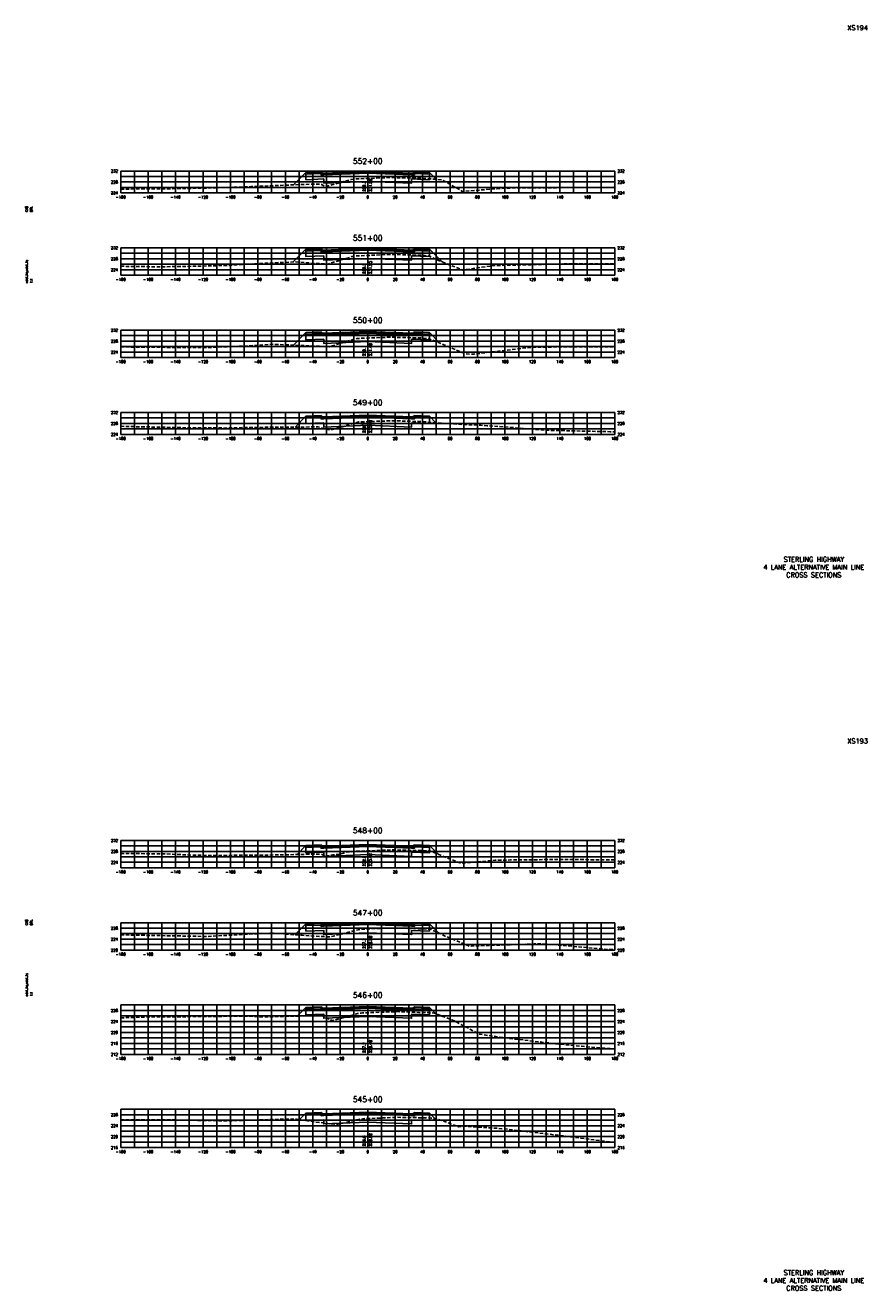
# Model space of a CAD drawing. Extents: x 37 to 9410, y 16 to 8218.
# Tile 73 of 110: x 8797 to 9410, y 16 to 938. Entities that reach past the tile are written whole.
import ezdxf
from ezdxf.enums import TextEntityAlignment as Align

# ---------------------------------------------------------------- set-up
doc = ezdxf.new("R2010")
doc.units = 0
doc.header["$LTSCALE"] = 20
doc.header["$MEASUREMENT"] = 0
doc.linetypes.add('HIDDEN_050%', pattern=[0.1875, 0.125, -0.0625])
for name, color, linetype in [('S-AT-TXT175', 6, 'Continuous'), ('S-AT-TXT80', 1, 'Continuous'), ('XDATUM', 3, 'Continuous'), ('XEG', 1, 'HIDDEN_050%'), ('XFG', 2, 'Continuous'), ('XGRID', 251, 'Continuous'), ('XGRIDT', 2, 'Continuous'), ('XREF-BORDER', 7, 'Continuous')]:
    doc.layers.add(name, color=color, linetype=linetype)
doc.styles.add('L100', font='simplex.shx', dxfattribs={"height": 2})
doc.styles.add('L175', font='ROMANSM.shx', dxfattribs={"height": 3.5})
doc.styles.add('L80', font='ROMANSM.shx', dxfattribs={"height": 1.6})

# ---------------------------------------------------------------- blocks, each defined once
blk = doc.blocks.new('03025_00_att1')
at = {"layer": 'S-AT-TXT175', "style": 'L175'}
for tag, p in [('NUM', (32.402, 20.822)), ('LINE1', (30.64, 1.444)), ('LINE2', (30.64, 1.161)), ('LINE3', (30.64, 0.877))]:
    blk.add_attdef(tag, text='', height=0.175, dxfattribs=at).set_placement(p, align=Align.CENTER)
at = {"layer": 'S-AT-TXT80', "style": 'L80'}
for tag, p in [('DESIGNED', (2.094, 14.201)), ('CHECKED', (2.265, 14.201)), ('DRAFTED', (2.436, 14.201)), ('PCTB', (2.094, 11.605)), ('PSCALE', (2.265, 11.605)), ('PVIEW', (2.436, 11.605))]:
    blk.add_attdef(tag, p, '', height=0.08, rotation=90, dxfattribs=at)

msp = doc.modelspace()

# ---------------------------------------------------------------- linework, layer by layer
at = {"layer": 'XDATUM', "flags": 128}
for points in [[(8991.94, 821.9), (9001.05, 831.01), (9001.05, 825.67), (9014.05, 826.19), (9014.05, 823.14), (9046.05, 824.42), (9078.05, 823.14), (9078.05, 826.19), (9091.05, 825.67), (9091.05, 831.01), (9096.13, 825.93)], [(8991.82, 765.69), (9001.05, 774.91), (9001.05, 769.57), (9014.05, 770.09), (9014.05, 767.04), (9046.05, 768.32), (9078.05, 767.04), (9078.05, 770.09), (9091.05, 769.57), (9091.05, 774.91), (9100.18, 765.78)], [(8991.86, 705.02), (9001.05, 714.21), (9001.05, 708.87), (9014.05, 709.39), (9014.05, 706.34), (9046.05, 707.62), (9078.05, 706.34), (9078.05, 709.39), (9091.05, 708.87), (9091.05, 714.21), (9098.66, 706.61)], [(8993.12, 645.29), (9001.05, 653.21), (9001.05, 647.87), (9014.05, 648.39), (9014.05, 645.34), (9046.05, 646.62), (9078.05, 645.34), (9078.05, 648.39), (9091.05, 647.87), (9091.05, 653.21), (9095.78, 648.48)], [(8994.57, 333.73), (9001.05, 340.21), (9001.05, 334.87), (9014.05, 335.39), (9014.05, 332.34), (9046.05, 333.62), (9078.05, 332.34), (9078.05, 335.39), (9091.05, 334.87), (9091.05, 340.21), (9097.41, 333.86)], [(8993.03, 275.2), (9001.05, 283.21), (9001.05, 277.87), (9014.05, 278.39), (9014.05, 275.34), (9046.05, 276.62), (9078.05, 275.34), (9078.05, 278.39), (9091.05, 277.87), (9091.05, 283.21), (9097.73, 276.53)], [(8994.76, 215.93), (9001.05, 222.21), (9001.05, 216.87), (9014.05, 217.39), (9014.05, 214.34), (9046.05, 215.62), (9078.05, 214.34), (9078.05, 217.39), (9091.05, 216.87), (9091.05, 222.21), (9095.66, 217.61)], [(8996.31, 140.47), (9001.05, 145.21), (9001.05, 139.87), (9014.05, 140.39), (9014.05, 137.34), (9046.05, 138.62), (9078.05, 137.34), (9078.05, 140.39), (9091.05, 139.87), (9091.05, 145.21), (9095.14, 141.12)]]:
    msp.add_lwpolyline(points, dxfattribs=at)
at = {"layer": 'XEG', "flags": 128}
for points in [[(8866.05, 818.79), (8879.97, 818.96), (8912.56, 819.18), (8937.95, 819.86), (8961.18, 820.63), (8995.93, 822.07), (9009.8, 822.5), (9012.74, 822.12), (9015.14, 820.61), (9028.73, 824.3), (9033.35, 825.67), (9034.19, 825.8), (9036.68, 826.18), (9043.15, 826.43), (9046.05, 826.55), (9061.41, 827.22), (9079.28, 826.81), (9085.46, 826.68), (9093.97, 826.11), (9094.1, 826.1), (9094.25, 826.1), (9100.1, 825.58), (9100.59, 825.31), (9102.37, 824.32), (9115.23, 817.14), (9140.07, 819.09), (9155.68, 819.83), (9187.31, 819.86), (9204.3, 819.93), (9226.05, 820.13)], [(8866.05, 762.56), (8882.7, 762.31), (8896.42, 762.16), (8924.57, 762.67), (8945.05, 763.22), (8966.44, 764.53), (8993.67, 765.77), (9008.18, 764.59), (9016.74, 764.16), (9021.08, 765.49), (9034.58, 769.56), (9035.42, 769.75), (9037.57, 770.1), (9044.38, 770.35), (9046.05, 770.43), (9062.63, 771.21), (9080.04, 770.75), (9086.53, 770.6), (9087.42, 770.43), (9090.97, 769.97), (9097.02, 767.03), (9115.27, 759.82), (9131.75, 762.17), (9139.55, 763.18), (9147.34, 763.25), (9188.17, 764.26), (9217.65, 764.39), (9226.05, 764.44)], [(8866.05, 703.74), (8880.29, 703.61), (8913.04, 703.29), (8928.92, 703.29), (8954.91, 704.36), (8977.54, 705.67), (9003.4, 704.51), (9018.03, 703.88), (9031.07, 707.91), (9031.42, 708.02), (9035.57, 709.27), (9036.23, 709.41), (9038.47, 709.91), (9043.98, 710.16), (9046.05, 710.24), (9062.66, 710.88), (9080.87, 710.34), (9086.78, 710.23), (9089.69, 709.83), (9090.54, 709.68), (9097.04, 707.31), (9116.54, 698.89), (9116.82, 698.78), (9122.7, 698.45), (9123.41, 698.54), (9164.26, 703.38), (9172.04, 703.64), (9206.13, 703.87), (9220.66, 703.9), (9226.05, 703.93)], [(8866.05, 645.86), (8901.52, 645.07), (8912.79, 644.83), (8943.39, 644.62), (8961.41, 645.08), (8985.26, 645.21), (9010.03, 645.46), (9014.72, 643.92), (9019.02, 643.1), (9024.07, 644.62), (9036.71, 648.26), (9037.38, 648.44), (9039.46, 649.07), (9046.05, 649.3), (9046.67, 649.33), (9065.11, 649.93), (9081.29, 649.37), (9087.93, 649.18), (9089.85, 648.94), (9093.5, 648.64), (9099.99, 648.19), (9112.82, 647.37), (9115.98, 647.16), (9127.15, 646.78), (9127.69, 646.74), (9128.22, 646.68), (9128.4, 646.64), (9129.75, 646.47), (9133.07, 646.24), (9141.84, 645.7), (9177.01, 642.99), (9190.72, 642.68), (9222.81, 641.96), (9225.16, 641.91), (9226.05, 641.89)], [(8866.05, 334.38), (8890, 334.29), (8896.65, 334.24), (8918.55, 333.24), (8933.84, 332.91), (8945.28, 333.1), (8962.77, 333.29), (8984.27, 333.38), (8993.9, 333.71), (8995.51, 333.77), (9012.33, 333.97), (9015.35, 332.36), (9020.58, 333.37), (9024.9, 333.76), (9030.28, 335.34), (9035, 335.89), (9035.04, 335.9), (9035.06, 335.9), (9040.3, 336.21), (9044.74, 336.36), (9046.05, 336.4), (9064.81, 337.05), (9081.67, 336.65), (9088.72, 336.48), (9089.61, 336.37), (9091.93, 336.04), (9106.92, 330.07), (9113.79, 327.4), (9138.92, 329.48), (9139.77, 329.58), (9141.22, 329.61), (9150.18, 329.7), (9183.09, 330.05), (9188.4, 330.02), (9224.96, 329.85), (9226.05, 329.86)], [(8866.05, 275.18), (8878.48, 274.85), (8880.52, 274.85), (8920.35, 274.12), (8929.15, 273.92), (8962.22, 275.87), (8977.77, 276.36), (8998.25, 274.8), (9018.29, 273.6), (9024.57, 275.16), (9037.98, 278.59), (9039.08, 278.82), (9041.46, 279.27), (9046.05, 279.44), (9058.21, 279.89), (9065.96, 280.12), (9082.13, 279.65), (9089.45, 279.46), (9090.45, 279.32), (9092.62, 278.92), (9102.59, 274.27), (9120.93, 266.49), (9121.32, 266.96), (9167.23, 268.5), (9169.66, 268.58), (9172.27, 268.68), (9173.24, 268.65), (9220.89, 264.52), (9226.05, 264.31)], [(8866.05, 214.71), (8866.38, 214.63), (8882.87, 215.24), (8913.01, 215.41), (8918.81, 215.53), (8961.64, 215.89), (8966.38, 215.2), (9003.97, 216.16), (9013.18, 216.16), (9015.14, 215.11), (9020.29, 212.57), (9032.6, 215.94), (9037.89, 217.62), (9038.7, 217.74), (9041.2, 218.04), (9042.23, 218.19), (9042.9, 218.21), (9046.05, 218.34), (9066.9, 219.15), (9083.73, 218.64), (9090.43, 218.43), (9091.51, 218.27), (9094.41, 218.07), (9107.36, 213.29), (9127.77, 202.61), (9153.86, 199), (9156.13, 198.86), (9184.29, 195.6), (9201.92, 193.88), (9204.76, 193.56), (9226.05, 191.96)], [(8866.05, 140.3), (8896.3, 140.31), (8896.88, 140.3), (8899.93, 140.27), (8945.51, 139.52), (8981.04, 140.65), (8994.13, 140.8), (9007.08, 138.84), (9023.56, 136.82), (9028.08, 137.87), (9039.44, 140.57), (9040.58, 140.66), (9042.56, 141.08), (9046.05, 141.22), (9059.49, 141.78), (9068.04, 142.1), (9084.83, 141.81), (9091.08, 141.61), (9092.3, 141.5), (9095.6, 141.06), (9101.06, 139.44), (9112.34, 135.2), (9117.86, 135.6), (9140, 134.11), (9148.52, 133.34), (9188.63, 128.55), (9190.39, 128.37), (9201.35, 126.93), (9226.05, 123.66)]]:
    msp.add_lwpolyline(points, dxfattribs=at)
at = {"layer": 'XFG', "flags": 128}
for points in [[(9001.05, 831.01), (9001.05, 831.01), (8991.94, 821.9)], [(9012.05, 831.11), (9002.05, 830.71), (9002.05, 831.05), (9001.05, 831.01), (9001.05, 829.67), (9012.05, 830.11), (9012.05, 831.11)], [(9046.05, 830.42), (9014.05, 829.14), (9012.05, 829.06), (9012.05, 830.11), (9001.05, 829.67), (9001.05, 825.67), (9014.05, 826.19), (9014.05, 823.14), (9046.05, 824.42)], [(9012.05, 831.45), (9002.05, 831.05), (9002.05, 830.71), (9012.05, 831.11), (9012.05, 831.45)], [(9012.05, 831.45), (9012.05, 829.56), (9012.81, 829.53), (9014.05, 829.48), (9014.05, 830.48), (9014.05, 830.48), (9012.81, 830.53), (9012.59, 831.02), (9012.29, 831.35), (9012.05, 831.45)], [(9046.05, 830.76), (9014.05, 829.48), (9012.05, 829.56), (9012.05, 829.06), (9014.05, 829.14), (9046.05, 830.42)], [(9046.05, 831.76), (9014.05, 830.48), (9014.05, 830.14), (9046.05, 831.42)], [(9046.05, 831.42), (9014.05, 830.14), (9014.05, 829.48), (9046.05, 830.76)], [(9046.05, 831.76), (9078.05, 830.48), (9078.05, 830.14), (9046.05, 831.42)], [(9046.05, 831.42), (9078.05, 830.14), (9078.05, 829.48), (9046.05, 830.76)], [(9046.05, 830.76), (9078.05, 829.48), (9078.05, 829.48), (9080.05, 829.56), (9080.05, 829.06), (9078.05, 829.14), (9046.05, 830.42)], [(9046.05, 830.42), (9078.05, 829.14), (9080.05, 829.06), (9080.05, 830.11), (9091.05, 829.67), (9091.05, 825.67), (9078.05, 826.19), (9078.05, 823.14), (9046.05, 824.42)], [(9080.05, 831.45), (9080.05, 829.56), (9079.29, 829.53), (9078.05, 829.48), (9078.05, 830.48), (9078.05, 830.48), (9079.29, 830.53), (9079.51, 831.02), (9079.81, 831.35), (9080.05, 831.45)], [(9080.05, 831.45), (9080.05, 831.11), (9090.05, 830.71), (9090.05, 831.05), (9080.05, 831.45)], [(9080.05, 831.11), (9080.05, 830.11), (9091.05, 829.67), (9091.05, 831.01), (9090.05, 831.05), (9090.05, 830.71), (9080.05, 831.11)], [(9091.05, 831.01), (9091.05, 831.01), (9096.13, 825.93)], [(9001.05, 774.91), (9001.05, 774.91), (8991.82, 765.69)], [(9012.05, 775.01), (9002.05, 774.61), (9002.05, 774.95), (9001.05, 774.91), (9001.05, 773.57), (9012.05, 774.01), (9012.05, 775.01)], [(9012.05, 775.35), (9002.05, 774.95), (9002.05, 774.61), (9012.05, 775.01), (9012.05, 775.35)], [(9012.05, 775.35), (9012.05, 773.46), (9012.81, 773.43), (9014.05, 773.38), (9014.05, 774.38), (9014.05, 774.38), (9012.81, 774.43), (9012.59, 774.92), (9012.29, 775.25), (9012.05, 775.35)], [(9046.05, 775.66), (9014.05, 774.38), (9014.05, 774.04), (9046.05, 775.32)], [(9046.05, 775.32), (9014.05, 774.04), (9014.05, 773.38), (9046.05, 774.66)], [(9046.05, 775.66), (9078.05, 774.38), (9078.05, 774.04), (9046.05, 775.32)], [(9046.05, 775.32), (9078.05, 774.04), (9078.05, 773.38), (9046.05, 774.66)], [(9080.05, 775.35), (9080.05, 773.46), (9079.29, 773.43), (9078.05, 773.38), (9078.05, 774.38), (9078.05, 774.38), (9079.29, 774.43), (9079.51, 774.92), (9079.81, 775.25), (9080.05, 775.35)], [(9080.05, 775.35), (9080.05, 775.01), (9090.05, 774.61), (9090.05, 774.95), (9080.05, 775.35)], [(9080.05, 775.01), (9080.05, 774.01), (9091.05, 773.57), (9091.05, 774.91), (9090.05, 774.95), (9090.05, 774.61), (9080.05, 775.01)], [(9091.05, 774.91), (9091.05, 774.91), (9100.18, 765.78)], [(9046.05, 774.32), (9014.05, 773.04), (9012.05, 772.96), (9012.05, 774.01), (9001.05, 773.57), (9001.05, 769.57), (9014.05, 770.09), (9014.05, 767.04), (9046.05, 768.32)], [(9046.05, 774.66), (9014.05, 773.38), (9012.05, 773.46), (9012.05, 772.96), (9014.05, 773.04), (9046.05, 774.32)], [(9046.05, 774.66), (9078.05, 773.38), (9078.05, 773.38), (9080.05, 773.46), (9080.05, 772.96), (9078.05, 773.04), (9046.05, 774.32)], [(9046.05, 774.32), (9078.05, 773.04), (9080.05, 772.96), (9080.05, 774.01), (9091.05, 773.57), (9091.05, 769.57), (9078.05, 770.09), (9078.05, 767.04), (9046.05, 768.32)], [(9001.05, 714.21), (9001.05, 714.21), (8991.86, 705.02)], [(9012.05, 714.31), (9002.05, 713.91), (9002.05, 714.25), (9001.05, 714.21), (9001.05, 712.87), (9012.05, 713.31), (9012.05, 714.31)], [(9046.05, 713.62), (9014.05, 712.34), (9012.05, 712.26), (9012.05, 713.31), (9001.05, 712.87), (9001.05, 708.87), (9014.05, 709.39), (9014.05, 706.34), (9046.05, 707.62)], [(9012.05, 714.65), (9002.05, 714.25), (9002.05, 713.91), (9012.05, 714.31), (9012.05, 714.65)], [(9012.05, 714.65), (9012.05, 712.76), (9012.81, 712.73), (9014.05, 712.68), (9014.05, 713.68), (9014.05, 713.68), (9012.81, 713.73), (9012.59, 714.22), (9012.29, 714.55), (9012.05, 714.65)], [(9046.05, 713.96), (9014.05, 712.68), (9012.05, 712.76), (9012.05, 712.26), (9014.05, 712.34), (9046.05, 713.62)], [(9046.05, 714.96), (9014.05, 713.68), (9014.05, 713.34), (9046.05, 714.62)], [(9046.05, 714.62), (9014.05, 713.34), (9014.05, 712.68), (9046.05, 713.96)], [(9046.05, 714.96), (9078.05, 713.68), (9078.05, 713.34), (9046.05, 714.62)], [(9046.05, 714.62), (9078.05, 713.34), (9078.05, 712.68), (9046.05, 713.96)], [(9046.05, 713.96), (9078.05, 712.68), (9078.05, 712.68), (9080.05, 712.76), (9080.05, 712.26), (9078.05, 712.34), (9046.05, 713.62)], [(9046.05, 713.62), (9078.05, 712.34), (9080.05, 712.26), (9080.05, 713.31), (9091.05, 712.87), (9091.05, 708.87), (9078.05, 709.39), (9078.05, 706.34), (9046.05, 707.62)], [(9080.05, 714.65), (9080.05, 712.76), (9079.29, 712.73), (9078.05, 712.68), (9078.05, 713.68), (9078.05, 713.68), (9079.29, 713.73), (9079.51, 714.22), (9079.81, 714.55), (9080.05, 714.65)], [(9080.05, 714.65), (9080.05, 714.31), (9090.05, 713.91), (9090.05, 714.25), (9080.05, 714.65)], [(9080.05, 714.31), (9080.05, 713.31), (9091.05, 712.87), (9091.05, 714.21), (9090.05, 714.25), (9090.05, 713.91), (9080.05, 714.31)], [(9091.05, 714.21), (9091.05, 714.21), (9098.66, 706.61)], [(9001.05, 653.21), (9001.05, 653.21), (8993.12, 645.29)], [(9012.05, 653.31), (9002.05, 652.91), (9002.05, 653.25), (9001.05, 653.21), (9001.05, 651.87), (9012.05, 652.31), (9012.05, 653.31)], [(9046.05, 652.62), (9014.05, 651.34), (9012.05, 651.26), (9012.05, 652.31), (9001.05, 651.87), (9001.05, 647.87), (9014.05, 648.39), (9014.05, 645.34), (9046.05, 646.62)], [(9012.05, 653.65), (9002.05, 653.25), (9002.05, 652.91), (9012.05, 653.31), (9012.05, 653.65)], [(9012.05, 653.65), (9012.05, 651.76), (9012.81, 651.73), (9014.05, 651.68), (9014.05, 652.68), (9014.05, 652.68), (9012.81, 652.73), (9012.59, 653.22), (9012.29, 653.55), (9012.05, 653.65)], [(9046.05, 652.96), (9014.05, 651.68), (9012.05, 651.76), (9012.05, 651.26), (9014.05, 651.34), (9046.05, 652.62)], [(9046.05, 653.96), (9014.05, 652.68), (9014.05, 652.34), (9046.05, 653.62)], [(9046.05, 653.62), (9014.05, 652.34), (9014.05, 651.68), (9046.05, 652.96)], [(9046.05, 653.96), (9078.05, 652.68), (9078.05, 652.34), (9046.05, 653.62)], [(9046.05, 653.62), (9078.05, 652.34), (9078.05, 651.68), (9046.05, 652.96)], [(9046.05, 652.96), (9078.05, 651.68), (9078.05, 651.68), (9080.05, 651.76), (9080.05, 651.26), (9078.05, 651.34), (9046.05, 652.62)], [(9046.05, 652.62), (9078.05, 651.34), (9080.05, 651.26), (9080.05, 652.31), (9091.05, 651.87), (9091.05, 647.87), (9078.05, 648.39), (9078.05, 645.34), (9046.05, 646.62)], [(9080.05, 653.65), (9080.05, 651.76), (9079.29, 651.73), (9078.05, 651.68), (9078.05, 652.68), (9078.05, 652.68), (9079.29, 652.73), (9079.51, 653.22), (9079.81, 653.55), (9080.05, 653.65)], [(9080.05, 653.65), (9080.05, 653.31), (9090.05, 652.91), (9090.05, 653.25), (9080.05, 653.65)], [(9080.05, 653.31), (9080.05, 652.31), (9091.05, 651.87), (9091.05, 653.21), (9090.05, 653.25), (9090.05, 652.91), (9080.05, 653.31)], [(9091.05, 653.21), (9091.05, 653.21), (9095.78, 648.48)], [(9001.05, 340.21), (9001.05, 340.21), (8994.57, 333.73)], [(9012.05, 340.31), (9002.05, 339.91), (9002.05, 340.25), (9001.05, 340.21), (9001.05, 338.87), (9012.05, 339.31), (9012.05, 340.31)], [(9046.05, 339.62), (9014.05, 338.34), (9012.05, 338.26), (9012.05, 339.31), (9001.05, 338.87), (9001.05, 334.87), (9014.05, 335.39), (9014.05, 332.34), (9046.05, 333.62)], [(9012.05, 340.65), (9002.05, 340.25), (9002.05, 339.91), (9012.05, 340.31), (9012.05, 340.65)], [(9012.05, 340.65), (9012.05, 338.76), (9012.81, 338.73), (9014.05, 338.68), (9014.05, 339.68), (9014.05, 339.68), (9012.81, 339.73), (9012.59, 340.22), (9012.29, 340.55), (9012.05, 340.65)], [(9046.05, 339.96), (9014.05, 338.68), (9012.05, 338.76), (9012.05, 338.26), (9014.05, 338.34), (9046.05, 339.62)], [(9046.05, 340.96), (9014.05, 339.68), (9014.05, 339.34), (9046.05, 340.62)], [(9046.05, 340.62), (9014.05, 339.34), (9014.05, 338.68), (9046.05, 339.96)], [(9046.05, 340.96), (9078.05, 339.68), (9078.05, 339.34), (9046.05, 340.62)], [(9046.05, 340.62), (9078.05, 339.34), (9078.05, 338.68), (9046.05, 339.96)], [(9046.05, 339.96), (9078.05, 338.68), (9078.05, 338.68), (9080.05, 338.76), (9080.05, 338.26), (9078.05, 338.34), (9046.05, 339.62)], [(9046.05, 339.62), (9078.05, 338.34), (9080.05, 338.26), (9080.05, 339.31), (9091.05, 338.87), (9091.05, 334.87), (9078.05, 335.39), (9078.05, 332.34), (9046.05, 333.62)], [(9080.05, 340.65), (9080.05, 338.76), (9079.29, 338.73), (9078.05, 338.68), (9078.05, 339.68), (9078.05, 339.68), (9079.29, 339.73), (9079.51, 340.22), (9079.81, 340.55), (9080.05, 340.65)], [(9080.05, 340.65), (9080.05, 340.31), (9090.05, 339.91), (9090.05, 340.25), (9080.05, 340.65)], [(9080.05, 340.31), (9080.05, 339.31), (9091.05, 338.87), (9091.05, 340.21), (9090.05, 340.25), (9090.05, 339.91), (9080.05, 340.31)], [(9091.05, 340.21), (9091.05, 340.21), (9097.41, 333.86)], [(9001.05, 283.21), (9001.05, 283.21), (8993.03, 275.2)], [(9012.05, 283.31), (9002.05, 282.91), (9002.05, 283.25), (9001.05, 283.21), (9001.05, 281.87), (9012.05, 282.31), (9012.05, 283.31)], [(9046.05, 282.62), (9014.05, 281.34), (9012.05, 281.26), (9012.05, 282.31), (9001.05, 281.87), (9001.05, 277.87), (9014.05, 278.39), (9014.05, 275.34), (9046.05, 276.62)], [(9012.05, 283.65), (9002.05, 283.25), (9002.05, 282.91), (9012.05, 283.31), (9012.05, 283.65)], [(9012.05, 283.65), (9012.05, 281.76), (9012.81, 281.73), (9014.05, 281.68), (9014.05, 282.68), (9014.05, 282.68), (9012.81, 282.73), (9012.59, 283.22), (9012.29, 283.55), (9012.05, 283.65)], [(9046.05, 282.96), (9014.05, 281.68), (9012.05, 281.76), (9012.05, 281.26), (9014.05, 281.34), (9046.05, 282.62)], [(9046.05, 283.96), (9014.05, 282.68), (9014.05, 282.34), (9046.05, 283.62)], [(9046.05, 283.62), (9014.05, 282.34), (9014.05, 281.68), (9046.05, 282.96)], [(9046.05, 283.96), (9078.05, 282.68), (9078.05, 282.34), (9046.05, 283.62)], [(9046.05, 283.62), (9078.05, 282.34), (9078.05, 281.68), (9046.05, 282.96)], [(9046.05, 282.96), (9078.05, 281.68), (9078.05, 281.68), (9080.05, 281.76), (9080.05, 281.26), (9078.05, 281.34), (9046.05, 282.62)], [(9046.05, 282.62), (9078.05, 281.34), (9080.05, 281.26), (9080.05, 282.31), (9091.05, 281.87), (9091.05, 277.87), (9078.05, 278.39), (9078.05, 275.34), (9046.05, 276.62)], [(9080.05, 283.65), (9080.05, 281.76), (9079.29, 281.73), (9078.05, 281.68), (9078.05, 282.68), (9078.05, 282.68), (9079.29, 282.73), (9079.51, 283.22), (9079.81, 283.55), (9080.05, 283.65)], [(9080.05, 283.65), (9080.05, 283.31), (9090.05, 282.91), (9090.05, 283.25), (9080.05, 283.65)], [(9080.05, 283.31), (9080.05, 282.31), (9091.05, 281.87), (9091.05, 283.21), (9090.05, 283.25), (9090.05, 282.91), (9080.05, 283.31)], [(9091.05, 283.21), (9091.05, 283.21), (9097.73, 276.53)], [(9001.05, 222.21), (9001.05, 222.21), (8994.76, 215.93)], [(9012.05, 222.31), (9002.05, 221.91), (9002.05, 222.25), (9001.05, 222.21), (9001.05, 220.87), (9012.05, 221.31), (9012.05, 222.31)], [(9046.05, 221.62), (9014.05, 220.34), (9012.05, 220.26), (9012.05, 221.31), (9001.05, 220.87), (9001.05, 216.87), (9014.05, 217.39), (9014.05, 214.34), (9046.05, 215.62)], [(9012.05, 222.65), (9002.05, 222.25), (9002.05, 221.91), (9012.05, 222.31), (9012.05, 222.65)], [(9012.05, 222.65), (9012.05, 220.76), (9012.81, 220.73), (9014.05, 220.68), (9014.05, 221.68), (9014.05, 221.68), (9012.81, 221.73), (9012.59, 222.22), (9012.29, 222.55), (9012.05, 222.65)], [(9046.05, 221.96), (9014.05, 220.68), (9012.05, 220.76), (9012.05, 220.26), (9014.05, 220.34), (9046.05, 221.62)], [(9046.05, 222.96), (9014.05, 221.68), (9014.05, 221.34), (9046.05, 222.62)], [(9046.05, 222.62), (9014.05, 221.34), (9014.05, 220.68), (9046.05, 221.96)], [(9046.05, 222.96), (9078.05, 221.68), (9078.05, 221.34), (9046.05, 222.62)], [(9046.05, 222.62), (9078.05, 221.34), (9078.05, 220.68), (9046.05, 221.96)], [(9046.05, 221.96), (9078.05, 220.68), (9078.05, 220.68), (9080.05, 220.76), (9080.05, 220.26), (9078.05, 220.34), (9046.05, 221.62)], [(9046.05, 221.62), (9078.05, 220.34), (9080.05, 220.26), (9080.05, 221.31), (9091.05, 220.87), (9091.05, 216.87), (9078.05, 217.39), (9078.05, 214.34), (9046.05, 215.62)], [(9080.05, 222.65), (9080.05, 220.76), (9079.29, 220.73), (9078.05, 220.68), (9078.05, 221.68), (9078.05, 221.68), (9079.29, 221.73), (9079.51, 222.22), (9079.81, 222.55), (9080.05, 222.65)], [(9080.05, 222.65), (9080.05, 222.31), (9090.05, 221.91), (9090.05, 222.25), (9080.05, 222.65)], [(9080.05, 222.31), (9080.05, 221.31), (9091.05, 220.87), (9091.05, 222.21), (9090.05, 222.25), (9090.05, 221.91), (9080.05, 222.31)], [(9091.05, 222.21), (9091.05, 222.21), (9095.66, 217.61)], [(9001.05, 145.21), (9001.05, 145.21), (8996.31, 140.47)], [(9012.05, 145.31), (9002.05, 144.91), (9002.05, 145.25), (9001.05, 145.21), (9001.05, 143.87), (9012.05, 144.31), (9012.05, 145.31)], [(9046.05, 144.62), (9014.05, 143.34), (9012.05, 143.26), (9012.05, 144.31), (9001.05, 143.87), (9001.05, 139.87), (9014.05, 140.39), (9014.05, 137.34), (9046.05, 138.62)], [(9012.05, 145.65), (9002.05, 145.25), (9002.05, 144.91), (9012.05, 145.31), (9012.05, 145.65)], [(9012.05, 145.65), (9012.05, 143.76), (9012.81, 143.73), (9014.05, 143.68), (9014.05, 144.68), (9014.05, 144.68), (9012.81, 144.73), (9012.59, 145.22), (9012.29, 145.55), (9012.05, 145.65)], [(9046.05, 144.96), (9014.05, 143.68), (9012.05, 143.76), (9012.05, 143.26), (9014.05, 143.34), (9046.05, 144.62)], [(9046.05, 145.96), (9014.05, 144.68), (9014.05, 144.34), (9046.05, 145.62)], [(9046.05, 145.62), (9014.05, 144.34), (9014.05, 143.68), (9046.05, 144.96)], [(9046.05, 145.96), (9078.05, 144.68), (9078.05, 144.34), (9046.05, 145.62)], [(9046.05, 145.62), (9078.05, 144.34), (9078.05, 143.68), (9046.05, 144.96)], [(9046.05, 144.96), (9078.05, 143.68), (9078.05, 143.68), (9080.05, 143.76), (9080.05, 143.26), (9078.05, 143.34), (9046.05, 144.62)], [(9046.05, 144.62), (9078.05, 143.34), (9080.05, 143.26), (9080.05, 144.31), (9091.05, 143.87), (9091.05, 139.87), (9078.05, 140.39), (9078.05, 137.34), (9046.05, 138.62)], [(9080.05, 145.65), (9080.05, 143.76), (9079.29, 143.73), (9078.05, 143.68), (9078.05, 144.68), (9078.05, 144.68), (9079.29, 144.73), (9079.51, 145.22), (9079.81, 145.55), (9080.05, 145.65)], [(9080.05, 145.65), (9080.05, 145.31), (9090.05, 144.91), (9090.05, 145.25), (9080.05, 145.65)], [(9080.05, 145.31), (9080.05, 144.31), (9091.05, 143.87), (9091.05, 145.21), (9090.05, 145.25), (9090.05, 144.91), (9080.05, 145.31)], [(9091.05, 145.21), (9091.05, 145.21), (9095.14, 141.12)]]:
    msp.add_lwpolyline(points, dxfattribs=at)
at = {"layer": 'XGRID'}
for p, q in [((8866.05, 816), (8866.05, 832)), ((8866.05, 832), (9226.05, 832)), ((8876.05, 816), (8876.05, 832)), ((8886.05, 816), (8886.05, 832)), ((8896.05, 816), (8896.05, 832)), ((8906.05, 816), (8906.05, 832)), ((8916.05, 816), (8916.05, 832)), ((8926.05, 816), (8926.05, 832)), ((8936.05, 816), (8936.05, 832)), ((8946.05, 816), (8946.05, 832)), ((8956.05, 816), (8956.05, 832)), ((8966.05, 816), (8966.05, 832)), ((8976.05, 816), (8976.05, 832)), ((8986.05, 816), (8986.05, 832)), ((8996.05, 816), (8996.05, 832)), ((9006.05, 816), (9006.05, 832)), ((9016.05, 816), (9016.05, 832)), ((9026.05, 816), (9026.05, 832)), ((9036.05, 816), (9036.05, 832)), ((9046.05, 816), (9046.05, 832)), ((9056.05, 816), (9056.05, 832)), ((9066.05, 816), (9066.05, 832)), ((9076.05, 816), (9076.05, 832)), ((9086.05, 816), (9086.05, 832)), ((9096.05, 816), (9096.05, 832)), ((9106.05, 816), (9106.05, 832)), ((9116.05, 816), (9116.05, 832)), ((9126.05, 816), (9126.05, 832)), ((9136.05, 816), (9136.05, 832)), ((9146.05, 816), (9146.05, 832)), ((9156.05, 816), (9156.05, 832)), ((9166.05, 816), (9166.05, 832)), ((9176.05, 816), (9176.05, 832)), ((9186.05, 816), (9186.05, 832)), ((9196.05, 816), (9196.05, 832)), ((9206.05, 816), (9206.05, 832)), ((9216.05, 816), (9216.05, 832)), ((9226.05, 816), (9226.05, 832)), ((8866.05, 828), (9226.05, 828)), ((8866.05, 824), (9226.05, 824)), ((8866.05, 820), (9226.05, 820)), ((8866.05, 816), (9226.05, 816)), ((8866.05, 756), (8866.05, 776)), ((8866.05, 776), (9226.05, 776)), ((8876.05, 756), (8876.05, 776)), ((8886.05, 756), (8886.05, 776)), ((8896.05, 756), (8896.05, 776)), ((8906.05, 756), (8906.05, 776)), ((8916.05, 756), (8916.05, 776)), ((8926.05, 756), (8926.05, 776)), ((8936.05, 756), (8936.05, 776)), ((8946.05, 756), (8946.05, 776)), ((8956.05, 756), (8956.05, 776)), ((8966.05, 756), (8966.05, 776)), ((8976.05, 756), (8976.05, 776)), ((8986.05, 756), (8986.05, 776)), ((8996.05, 756), (8996.05, 776)), ((9006.05, 756), (9006.05, 776)), ((9016.05, 756), (9016.05, 776)), ((9026.05, 756), (9026.05, 776)), ((9036.05, 756), (9036.05, 776)), ((9046.05, 756), (9046.05, 776)), ((9056.05, 756), (9056.05, 776)), ((9066.05, 756), (9066.05, 776)), ((9076.05, 756), (9076.05, 776)), ((9086.05, 756), (9086.05, 776)), ((9096.05, 756), (9096.05, 776)), ((9106.05, 756), (9106.05, 776)), ((9116.05, 756), (9116.05, 776)), ((9126.05, 756), (9126.05, 776)), ((9136.05, 756), (9136.05, 776)), ((9146.05, 756), (9146.05, 776)), ((9156.05, 756), (9156.05, 776)), ((9166.05, 756), (9166.05, 776)), ((9176.05, 756), (9176.05, 776)), ((9186.05, 756), (9186.05, 776)), ((9196.05, 756), (9196.05, 776)), ((9206.05, 756), (9206.05, 776)), ((9216.05, 756), (9216.05, 776)), ((9226.05, 756), (9226.05, 776)), ((8866.05, 772), (9226.05, 772)), ((8866.05, 768), (9226.05, 768)), ((8866.05, 764), (9226.05, 764)), ((8866.05, 760), (9226.05, 760)), ((8866.05, 756), (9226.05, 756)), ((8866.05, 696), (8866.05, 716)), ((8866.05, 716), (9226.05, 716)), ((8866.05, 712), (9226.05, 712)), ((8876.05, 696), (8876.05, 716)), ((8886.05, 696), (8886.05, 716)), ((8896.05, 696), (8896.05, 716)), ((8906.05, 696), (8906.05, 716)), ((8916.05, 696), (8916.05, 716)), ((8926.05, 696), (8926.05, 716)), ((8936.05, 696), (8936.05, 716)), ((8946.05, 696), (8946.05, 716)), ((8956.05, 696), (8956.05, 716)), ((8966.05, 696), (8966.05, 716)), ((8976.05, 696), (8976.05, 716)), ((8986.05, 696), (8986.05, 716)), ((8996.05, 696), (8996.05, 716)), ((9006.05, 696), (9006.05, 716)), ((9016.05, 696), (9016.05, 716)), ((9026.05, 696), (9026.05, 716)), ((9036.05, 696), (9036.05, 716)), ((9046.05, 696), (9046.05, 716)), ((9056.05, 696), (9056.05, 716)), ((9066.05, 696), (9066.05, 716)), ((9076.05, 696), (9076.05, 716)), ((9086.05, 696), (9086.05, 716)), ((9096.05, 696), (9096.05, 716)), ((9106.05, 696), (9106.05, 716)), ((9116.05, 696), (9116.05, 716)), ((9126.05, 696), (9126.05, 716)), ((9136.05, 696), (9136.05, 716)), ((9146.05, 696), (9146.05, 716)), ((9156.05, 696), (9156.05, 716)), ((9166.05, 696), (9166.05, 716)), ((9176.05, 696), (9176.05, 716)), ((9186.05, 696), (9186.05, 716)), ((9196.05, 696), (9196.05, 716)), ((9206.05, 696), (9206.05, 716)), ((9216.05, 696), (9216.05, 716)), ((9226.05, 696), (9226.05, 716)), ((8866.05, 708), (9226.05, 708)), ((8866.05, 704), (9226.05, 704)), ((8866.05, 700), (9226.05, 700)), ((8866.05, 696), (9226.05, 696)), ((8866.05, 640), (8866.05, 656)), ((8866.05, 656), (9226.05, 656)), ((8876.05, 640), (8876.05, 656)), ((8886.05, 640), (8886.05, 656)), ((8896.05, 640), (8896.05, 656)), ((8906.05, 640), (8906.05, 656)), ((8916.05, 640), (8916.05, 656)), ((8926.05, 640), (8926.05, 656)), ((8936.05, 640), (8936.05, 656)), ((8946.05, 640), (8946.05, 656)), ((8956.05, 640), (8956.05, 656)), ((8966.05, 640), (8966.05, 656)), ((8976.05, 640), (8976.05, 656)), ((8986.05, 640), (8986.05, 656)), ((8996.05, 640), (8996.05, 656)), ((9006.05, 640), (9006.05, 656)), ((9016.05, 640), (9016.05, 656)), ((9026.05, 640), (9026.05, 656)), ((9036.05, 640), (9036.05, 656)), ((9046.05, 640), (9046.05, 656)), ((9056.05, 640), (9056.05, 656)), ((9066.05, 640), (9066.05, 656)), ((9076.05, 640), (9076.05, 656)), ((9086.05, 640), (9086.05, 656)), ((9096.05, 640), (9096.05, 656)), ((9106.05, 640), (9106.05, 656)), ((9116.05, 640), (9116.05, 656)), ((9126.05, 640), (9126.05, 656)), ((9136.05, 640), (9136.05, 656)), ((9146.05, 640), (9146.05, 656)), ((9156.05, 640), (9156.05, 656)), ((9166.05, 640), (9166.05, 656)), ((9176.05, 640), (9176.05, 656)), ((9186.05, 640), (9186.05, 656)), ((9196.05, 640), (9196.05, 656)), ((9206.05, 640), (9206.05, 656)), ((9216.05, 640), (9216.05, 656)), ((9226.05, 640), (9226.05, 656)), ((8866.05, 652), (9226.05, 652)), ((8866.05, 648), (9226.05, 648)), ((8866.05, 644), (9226.05, 644)), ((8866.05, 640), (9226.05, 640)), ((8866.05, 324), (8866.05, 344)), ((8866.05, 344), (9226.05, 344)), ((8876.05, 324), (8876.05, 344)), ((8886.05, 324), (8886.05, 344)), ((8896.05, 324), (8896.05, 344)), ((8906.05, 324), (8906.05, 344)), ((8916.05, 324), (8916.05, 344)), ((8926.05, 324), (8926.05, 344)), ((8936.05, 324), (8936.05, 344)), ((8946.05, 324), (8946.05, 344)), ((8956.05, 324), (8956.05, 344)), ((8966.05, 324), (8966.05, 344)), ((8976.05, 324), (8976.05, 344)), ((8986.05, 324), (8986.05, 344)), ((8996.05, 324), (8996.05, 344)), ((9006.05, 324), (9006.05, 344)), ((9016.05, 324), (9016.05, 344)), ((9026.05, 324), (9026.05, 344)), ((9036.05, 324), (9036.05, 344)), ((9046.05, 324), (9046.05, 344)), ((9056.05, 324), (9056.05, 344)), ((9066.05, 324), (9066.05, 344)), ((9076.05, 324), (9076.05, 344)), ((9086.05, 324), (9086.05, 344)), ((9096.05, 324), (9096.05, 344)), ((9106.05, 324), (9106.05, 344)), ((9116.05, 324), (9116.05, 344)), ((9126.05, 324), (9126.05, 344)), ((9136.05, 324), (9136.05, 344)), ((9146.05, 324), (9146.05, 344)), ((9156.05, 324), (9156.05, 344)), ((9166.05, 324), (9166.05, 344)), ((9176.05, 324), (9176.05, 344)), ((9186.05, 324), (9186.05, 344)), ((9196.05, 324), (9196.05, 344)), ((9206.05, 324), (9206.05, 344)), ((9216.05, 324), (9216.05, 344)), ((9226.05, 324), (9226.05, 344)), ((8866.05, 340), (9226.05, 340)), ((8866.05, 336), (9226.05, 336)), ((8866.05, 332), (9226.05, 332)), ((8866.05, 328), (9226.05, 328)), ((8866.05, 324), (9226.05, 324)), ((8866.05, 264), (8866.05, 284)), ((8866.05, 284), (9226.05, 284)), ((8866.05, 280), (9226.05, 280)), ((8876.05, 264), (8876.05, 284)), ((8886.05, 264), (8886.05, 284)), ((8896.05, 264), (8896.05, 284)), ((8906.05, 264), (8906.05, 284)), ((8916.05, 264), (8916.05, 284)), ((8926.05, 264), (8926.05, 284)), ((8936.05, 264), (8936.05, 284)), ((8946.05, 264), (8946.05, 284)), ((8956.05, 264), (8956.05, 284)), ((8966.05, 264), (8966.05, 284)), ((8976.05, 264), (8976.05, 284)), ((8986.05, 264), (8986.05, 284)), ((8996.05, 264), (8996.05, 284)), ((9006.05, 264), (9006.05, 284)), ((9016.05, 264), (9016.05, 284)), ((9026.05, 264), (9026.05, 284)), ((9036.05, 264), (9036.05, 284)), ((9046.05, 264), (9046.05, 284)), ((9056.05, 264), (9056.05, 284)), ((9066.05, 264), (9066.05, 284)), ((9076.05, 264), (9076.05, 284)), ((9086.05, 264), (9086.05, 284)), ((9096.05, 264), (9096.05, 284)), ((9106.05, 264), (9106.05, 284)), ((9116.05, 264), (9116.05, 284)), ((9126.05, 264), (9126.05, 284)), ((9136.05, 264), (9136.05, 284)), ((9146.05, 264), (9146.05, 284)), ((9156.05, 264), (9156.05, 284)), ((9166.05, 264), (9166.05, 284)), ((9176.05, 264), (9176.05, 284)), ((9186.05, 264), (9186.05, 284)), ((9196.05, 264), (9196.05, 284)), ((9206.05, 264), (9206.05, 284)), ((9216.05, 264), (9216.05, 284)), ((9226.05, 264), (9226.05, 284)), ((8866.05, 276), (9226.05, 276)), ((8866.05, 272), (9226.05, 272)), ((8866.05, 268), (9226.05, 268)), ((8866.05, 264), (9226.05, 264)), ((8866.05, 188), (8866.05, 224)), ((8866.05, 224), (9226.05, 224)), ((8876.05, 188), (8876.05, 224)), ((8886.05, 188), (8886.05, 224)), ((8896.05, 188), (8896.05, 224)), ((8906.05, 188), (8906.05, 224)), ((8916.05, 188), (8916.05, 224)), ((8926.05, 188), (8926.05, 224)), ((8936.05, 188), (8936.05, 224)), ((8946.05, 188), (8946.05, 224)), ((8956.05, 188), (8956.05, 224)), ((8966.05, 188), (8966.05, 224)), ((8976.05, 188), (8976.05, 224)), ((8986.05, 188), (8986.05, 224)), ((8996.05, 188), (8996.05, 224)), ((9006.05, 188), (9006.05, 224)), ((9016.05, 188), (9016.05, 224)), ((9026.05, 188), (9026.05, 224)), ((9036.05, 188), (9036.05, 224)), ((9046.05, 188), (9046.05, 224)), ((9056.05, 188), (9056.05, 224)), ((9066.05, 188), (9066.05, 224)), ((9076.05, 188), (9076.05, 224)), ((9086.05, 188), (9086.05, 224)), ((9096.05, 188), (9096.05, 224)), ((9106.05, 188), (9106.05, 224)), ((9116.05, 188), (9116.05, 224)), ((9126.05, 188), (9126.05, 224)), ((9136.05, 188), (9136.05, 224)), ((9146.05, 188), (9146.05, 224)), ((9156.05, 188), (9156.05, 224)), ((9166.05, 188), (9166.05, 224)), ((9176.05, 188), (9176.05, 224)), ((9186.05, 188), (9186.05, 224)), ((9196.05, 188), (9196.05, 224)), ((9206.05, 188), (9206.05, 224)), ((9216.05, 188), (9216.05, 224)), ((9226.05, 188), (9226.05, 224)), ((8866.05, 220), (9226.05, 220)), ((8866.05, 216), (9226.05, 216)), ((8866.05, 212), (9226.05, 212)), ((8866.05, 208), (9226.05, 208)), ((8866.05, 204), (9226.05, 204)), ((8866.05, 200), (9226.05, 200)), ((8866.05, 196), (9226.05, 196)), ((8866.05, 192), (9226.05, 192)), ((8866.05, 188), (9226.05, 188)), ((8866.05, 120), (8866.05, 148)), ((8866.05, 148), (9226.05, 148)), ((8876.05, 120), (8876.05, 148)), ((8886.05, 120), (8886.05, 148)), ((8896.05, 120), (8896.05, 148)), ((8906.05, 120), (8906.05, 148)), ((8916.05, 120), (8916.05, 148)), ((8926.05, 120), (8926.05, 148)), ((8936.05, 120), (8936.05, 148)), ((8946.05, 120), (8946.05, 148)), ((8956.05, 120), (8956.05, 148)), ((8966.05, 120), (8966.05, 148)), ((8976.05, 120), (8976.05, 148)), ((8986.05, 120), (8986.05, 148)), ((8996.05, 120), (8996.05, 148)), ((9006.05, 120), (9006.05, 148)), ((9016.05, 120), (9016.05, 148)), ((9026.05, 120), (9026.05, 148)), ((9036.05, 120), (9036.05, 148)), ((9046.05, 120), (9046.05, 148)), ((9056.05, 120), (9056.05, 148)), ((9066.05, 120), (9066.05, 148)), ((9076.05, 120), (9076.05, 148)), ((9086.05, 120), (9086.05, 148)), ((9096.05, 120), (9096.05, 148)), ((9106.05, 120), (9106.05, 148)), ((9116.05, 120), (9116.05, 148)), ((9126.05, 120), (9126.05, 148)), ((9136.05, 120), (9136.05, 148)), ((9146.05, 120), (9146.05, 148)), ((9156.05, 120), (9156.05, 148)), ((9166.05, 120), (9166.05, 148)), ((9176.05, 120), (9176.05, 148)), ((9186.05, 120), (9186.05, 148)), ((9196.05, 120), (9196.05, 148)), ((9206.05, 120), (9206.05, 148)), ((9216.05, 120), (9216.05, 148)), ((9226.05, 120), (9226.05, 148)), ((8866.05, 144), (9226.05, 144)), ((8866.05, 140), (9226.05, 140)), ((8866.05, 136), (9226.05, 136)), ((8866.05, 132), (9226.05, 132)), ((8866.05, 128), (9226.05, 128)), ((8866.05, 124), (9226.05, 124)), ((8866.05, 120), (9226.05, 120))]:
    msp.add_line(p, q, dxfattribs=at)

# ---------------------------------------------------------------- block references
at = {"layer": 'XREF-BORDER'}
ref = msp.add_blockref('03025_00_att1', (8756.45, 518.23), dxfattribs=dict(at, xscale=20, yscale=20, zscale=20))
ref.add_attrib('LINE1', 'STERLING HIGHWAY', dxfattribs={"layer": 'S-AT-TXT175', "height": 3.5, "style": 'L175'}).set_placement((9371.07, 547.1), align=Align.CENTER)
ref.add_attrib('LINE2', '4 LANE ALTERNATIVE MAIN LINE', dxfattribs={"layer": 'S-AT-TXT175', "height": 3.5, "style": 'L175'}).set_placement((9371.07, 541.44), align=Align.CENTER)
ref.add_attrib('LINE3', 'CROSS SECTIONS', dxfattribs={"layer": 'S-AT-TXT175', "height": 3.5, "style": 'L175'}).set_placement((9371.07, 535.77), align=Align.CENTER)
ref.add_attrib('NUM', 'XS194', dxfattribs={"layer": 'S-AT-TXT175', "height": 3.5, "style": 'L175'}).set_placement((9403, 934.66), align=Align.CENTER)
ref.add_attrib('DESIGNED', 'CAB', (8798.34, 802.25), dxfattribs={"layer": 'S-AT-TXT80', "height": 1.6, "rotation": 90, "style": 'L80'})
ref.add_attrib('CHECKED', 'DRL', (8801.75, 802.25), dxfattribs={"layer": 'S-AT-TXT80', "height": 1.6, "rotation": 90, "style": 'L80'})
ref.add_attrib('PCTB', 'adot_hs,adot_fs', (8798.34, 750.32), dxfattribs={"layer": 'S-AT-TXT80', "height": 1.6, "rotation": 90, "style": 'L80'})
ref.add_attrib('PSCALE', '1:1', (8801.75, 750.32), dxfattribs={"layer": 'S-AT-TXT80', "height": 1.6, "rotation": 90, "style": 'L80'})
ref = msp.add_blockref('03025_00_att1', (8756.45, -1.77), dxfattribs=dict(at, xscale=20, yscale=20, zscale=20))
ref.add_attrib('LINE1', 'STERLING HIGHWAY', dxfattribs={"layer": 'S-AT-TXT175', "height": 3.5, "style": 'L175'}).set_placement((9371.07, 27.1), align=Align.CENTER)
ref.add_attrib('LINE2', '4 LANE ALTERNATIVE MAIN LINE', dxfattribs={"layer": 'S-AT-TXT175', "height": 3.5, "style": 'L175'}).set_placement((9371.07, 21.44), align=Align.CENTER)
ref.add_attrib('LINE3', 'CROSS SECTIONS', dxfattribs={"layer": 'S-AT-TXT175', "height": 3.5, "style": 'L175'}).set_placement((9371.07, 15.77), align=Align.CENTER)
ref.add_attrib('NUM', 'XS193', dxfattribs={"layer": 'S-AT-TXT175', "height": 3.5, "style": 'L175'}).set_placement((9403, 414.66), align=Align.CENTER)
ref.add_attrib('DESIGNED', 'CAB', (8798.34, 282.25), dxfattribs={"layer": 'S-AT-TXT80', "height": 1.6, "rotation": 90, "style": 'L80'})
ref.add_attrib('CHECKED', 'DRL', (8801.75, 282.25), dxfattribs={"layer": 'S-AT-TXT80', "height": 1.6, "rotation": 90, "style": 'L80'})
ref.add_attrib('PCTB', 'adot_hs,adot_fs', (8798.34, 230.32), dxfattribs={"layer": 'S-AT-TXT80', "height": 1.6, "rotation": 90, "style": 'L80'})
ref.add_attrib('PSCALE', '1:1', (8801.75, 230.32), dxfattribs={"layer": 'S-AT-TXT80', "height": 1.6, "rotation": 90, "style": 'L80'})

# ---------------------------------------------------------------- texts
at = {"layer": 'XGRIDT', "style": 'L100'}
for s, p in [('552+00', (9046.05, 836)), ('551+00', (9046.05, 780)), ('550+00', (9046.05, 720)), ('549+00', (9046.05, 660)), ('548+00', (9046.05, 348)), ('547+00', (9046.05, 288)), ('546+00', (9046.05, 228)), ('545+00', (9046.05, 152))]:
    msp.add_text(s, height=4, dxfattribs=at).set_placement(p, align=Align.BOTTOM_CENTER)
for s, p in [('232', (8864.05, 832)), ('228', (8864.05, 824)), ('224', (8864.05, 816)), ('232', (8864.05, 776)), ('228', (8864.05, 768)), ('224', (8864.05, 760)), ('232', (8864.05, 716)), ('228', (8864.05, 708)), ('224', (8864.05, 700)), ('232', (8864.05, 656)), ('228', (8864.05, 648)), ('224', (8864.05, 640)), ('232', (8864.05, 344)), ('228', (8864.05, 336)), ('224', (8864.05, 328)), ('228', (8864.05, 280)), ('224', (8864.05, 272)), ('220', (8864.05, 264)), ('228', (8864.05, 220)), ('224', (8864.05, 212)), ('220', (8864.05, 204)), ('216', (8864.05, 196)), ('212', (8864.05, 188)), ('228', (8864.05, 144)), ('224', (8864.05, 136)), ('220', (8864.05, 128)), ('216', (8864.05, 120))]:
    msp.add_text(s, height=2, dxfattribs=at).set_placement(p, align=Align.MIDDLE_RIGHT)
for s, p in [('232', (9228.05, 832)), ('228', (9228.05, 824)), ('224', (9228.05, 816)), ('232', (9228.05, 776)), ('228', (9228.05, 768)), ('224', (9228.05, 760)), ('232', (9228.05, 716)), ('228', (9228.05, 708)), ('224', (9228.05, 700)), ('232', (9228.05, 656)), ('228', (9228.05, 648)), ('224', (9228.05, 640)), ('232', (9228.05, 344)), ('228', (9228.05, 336)), ('224', (9228.05, 328)), ('228', (9228.05, 280)), ('224', (9228.05, 272)), ('220', (9228.05, 264)), ('228', (9228.05, 220)), ('224', (9228.05, 212)), ('220', (9228.05, 204)), ('216', (9228.05, 196)), ('212', (9228.05, 188)), ('228', (9228.05, 144)), ('224', (9228.05, 136)), ('220', (9228.05, 128)), ('216', (9228.05, 120))]:
    msp.add_text(s, height=2, dxfattribs=at).set_placement(p, align=Align.MIDDLE_LEFT)
for s, p in [('229.3', (9045.05, 817)), ('229.2', (9045.05, 757)), ('229.1', (9045.05, 697)), ('228.7', (9045.05, 641)), ('228.2', (9045.05, 325)), ('227.7', (9045.05, 265)), ('227.2', (9045.05, 189)), ('226.6', (9045.05, 121))]:
    msp.add_text(s, height=2, rotation=90, dxfattribs=at).set_placement(p, align=Align.BOTTOM_LEFT)
for s, p in [('231.88', (9047.05, 817)), ('231.83', (9047.05, 757)), ('231.48', (9047.05, 697)), ('230.98', (9047.05, 641)), ('230.48', (9047.05, 325)), ('229.98', (9047.05, 265)), ('229.48', (9047.05, 189)), ('228.98', (9047.05, 121))]:
    msp.add_text(s, height=2, rotation=90, dxfattribs=at).set_placement(p, align=Align.TOP_LEFT)
for s, p in [('-180', (8866.05, 814)), ('-160', (8886.05, 814)), ('-140', (8906.05, 814)), ('-120', (8926.05, 814)), ('-100', (8946.05, 814)), ('-80', (8966.05, 814)), ('-60', (8986.05, 814)), ('-40', (9006.05, 814)), ('-20', (9026.05, 814)), ('0', (9046.05, 814)), ('20', (9066.05, 814)), ('40', (9086.05, 814)), ('60', (9106.05, 814)), ('80', (9126.05, 814)), ('100', (9146.05, 814)), ('120', (9166.05, 814)), ('140', (9186.05, 814)), ('160', (9206.05, 814)), ('180', (9226.05, 814)), ('-180', (8866.05, 754)), ('-160', (8886.05, 754)), ('-140', (8906.05, 754)), ('-120', (8926.05, 754)), ('-100', (8946.05, 754)), ('-80', (8966.05, 754)), ('-60', (8986.05, 754)), ('-40', (9006.05, 754)), ('-20', (9026.05, 754)), ('0', (9046.05, 754)), ('20', (9066.05, 754)), ('40', (9086.05, 754)), ('60', (9106.05, 754)), ('80', (9126.05, 754)), ('100', (9146.05, 754)), ('120', (9166.05, 754)), ('140', (9186.05, 754)), ('160', (9206.05, 754)), ('180', (9226.05, 754)), ('-180', (8866.05, 694)), ('-160', (8886.05, 694)), ('-140', (8906.05, 694)), ('-120', (8926.05, 694)), ('-100', (8946.05, 694)), ('-80', (8966.05, 694)), ('-60', (8986.05, 694)), ('-40', (9006.05, 694)), ('-20', (9026.05, 694)), ('0', (9046.05, 694)), ('20', (9066.05, 694)), ('40', (9086.05, 694)), ('60', (9106.05, 694)), ('80', (9126.05, 694)), ('100', (9146.05, 694)), ('120', (9166.05, 694)), ('140', (9186.05, 694)), ('160', (9206.05, 694)), ('180', (9226.05, 694)), ('-180', (8866.05, 638)), ('-160', (8886.05, 638)), ('-140', (8906.05, 638)), ('-120', (8926.05, 638)), ('-100', (8946.05, 638)), ('-80', (8966.05, 638)), ('-60', (8986.05, 638)), ('-40', (9006.05, 638)), ('-20', (9026.05, 638)), ('0', (9046.05, 638)), ('20', (9066.05, 638)), ('40', (9086.05, 638)), ('60', (9106.05, 638)), ('80', (9126.05, 638)), ('100', (9146.05, 638)), ('120', (9166.05, 638)), ('140', (9186.05, 638)), ('160', (9206.05, 638)), ('180', (9226.05, 638)), ('-180', (8866.05, 322)), ('-160', (8886.05, 322)), ('-140', (8906.05, 322)), ('-120', (8926.05, 322)), ('-100', (8946.05, 322)), ('-80', (8966.05, 322)), ('-60', (8986.05, 322)), ('-40', (9006.05, 322)), ('-20', (9026.05, 322)), ('0', (9046.05, 322)), ('20', (9066.05, 322)), ('40', (9086.05, 322)), ('60', (9106.05, 322)), ('80', (9126.05, 322)), ('100', (9146.05, 322)), ('120', (9166.05, 322)), ('140', (9186.05, 322)), ('160', (9206.05, 322)), ('180', (9226.05, 322)), ('-180', (8866.05, 262)), ('-160', (8886.05, 262)), ('-140', (8906.05, 262)), ('-120', (8926.05, 262)), ('-100', (8946.05, 262)), ('-80', (8966.05, 262)), ('-60', (8986.05, 262)), ('-40', (9006.05, 262)), ('-20', (9026.05, 262)), ('0', (9046.05, 262)), ('20', (9066.05, 262)), ('40', (9086.05, 262)), ('60', (9106.05, 262)), ('80', (9126.05, 262)), ('100', (9146.05, 262)), ('120', (9166.05, 262)), ('140', (9186.05, 262)), ('160', (9206.05, 262)), ('180', (9226.05, 262)), ('-180', (8866.05, 186)), ('-160', (8886.05, 186)), ('-140', (8906.05, 186)), ('-120', (8926.05, 186)), ('-100', (8946.05, 186)), ('-80', (8966.05, 186)), ('-60', (8986.05, 186)), ('-40', (9006.05, 186)), ('-20', (9026.05, 186)), ('0', (9046.05, 186)), ('20', (9066.05, 186)), ('40', (9086.05, 186)), ('60', (9106.05, 186)), ('80', (9126.05, 186)), ('100', (9146.05, 186)), ('120', (9166.05, 186)), ('140', (9186.05, 186)), ('160', (9206.05, 186)), ('180', (9226.05, 186)), ('-180', (8866.05, 118)), ('-160', (8886.05, 118)), ('-140', (8906.05, 118)), ('-120', (8926.05, 118)), ('-100', (8946.05, 118)), ('-80', (8966.05, 118)), ('-60', (8986.05, 118)), ('-40', (9006.05, 118)), ('-20', (9026.05, 118)), ('0', (9046.05, 118)), ('20', (9066.05, 118)), ('40', (9086.05, 118)), ('60', (9106.05, 118)), ('80', (9126.05, 118)), ('100', (9146.05, 118)), ('120', (9166.05, 118)), ('140', (9186.05, 118)), ('160', (9206.05, 118)), ('180', (9226.05, 118))]:
    msp.add_text(s, height=2, dxfattribs=at).set_placement(p, align=Align.TOP_CENTER)

doc.saveas('drawing.dxf')
